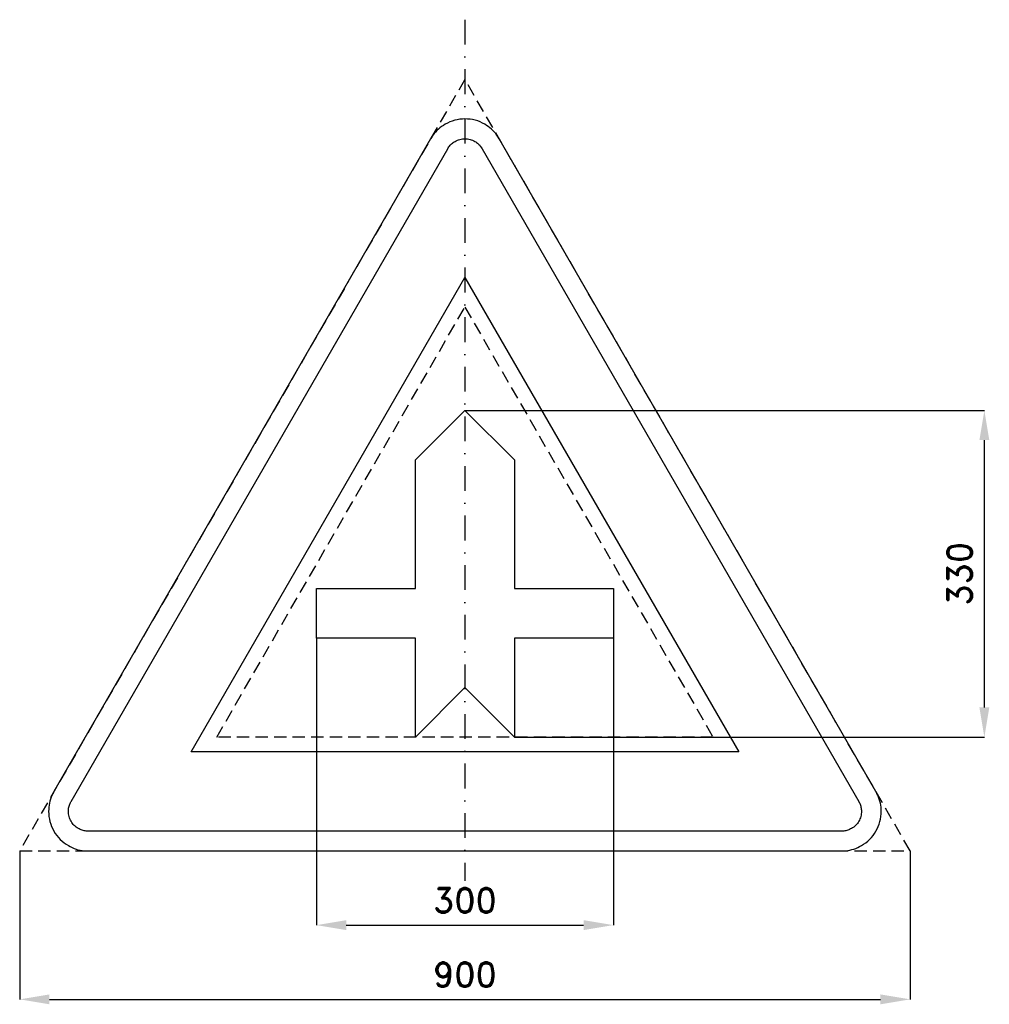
# Model space of a CAD drawing. Header units: millimetres. Extents: x -29 to 951, y -155 to 840.
import ezdxf

# ---------------------------------------------------------------- set-up
doc = ezdxf.new("R2010")
doc.units = ezdxf.units.MM
doc.header["$LTSCALE"] = 5
doc.linetypes.add('ČERCHOVANÁX2', pattern=[2, 1, -0.5, 0, -0.5])
doc.linetypes.add('ČÁRKOVANÁX2', pattern=[1.5, 1, -0.5])
doc.layers.add('Kóty', color=2, linetype='Continuous')
doc.layers.add('Značka', color=7, linetype='Continuous')
doc.styles.get("Standard").update_dxf_attribs({"font": 'romand.shx', "height": 25})
doc.dimstyles.get("Standard").update_dxf_attribs({"dimtxt": 25, "dimasz": 30, "dimexe": 0.18, "dimexo": 0.0625, "dimgap": 12.5, "dimtad": 1, "dimdec": 0, "dimzin": 0, "dimdsep": 46, "dimtxsty": 'Standard', "dimcen": 0.09, "dimadec": 0, "dimazin": 0, "dimtfac": 1, "dimtdec": 0, "dimtofl": 0, "dimtmove": 0, "dimatfit": 3, "dimfxl": 1, "dimtolj": 1, "dimtzin": 0, "dimarcsym": 0})

# ---------------------------------------------------------------- blocks, each defined once
blk = doc.blocks.new('*D0')
at = {"layer": 'Defpoints', "color": 0, "transparency": 16777216}
for p in [(270.72, 215), (570.72, 215), (570.72, -74.94)]:
    blk.add_point(p, dxfattribs=at)
at = {"layer": 'Kóty', "color": 0, "lineweight": -2, "transparency": 16777216}
for p, q in [((270.72, 214.94), (270.72, -75.12)), ((570.72, 214.94), (570.72, -75.12)), ((300.72, -74.94), (540.72, -74.94))]:
    blk.add_line(p, q, dxfattribs=at)
at = {"layer": 'Kóty', "color": 0, "transparency": 16777216}
for points in [[(300.72, -69.94), (300.72, -79.94), (270.72, -74.94)], [(540.72, -69.94), (540.72, -79.94), (570.72, -74.94)]]:
    blk.add_solid(points, dxfattribs=at)
at = {"layer": 'Kóty', "color": 0, "transparency": 16777216, "insert": (420.72, -49.94), "char_height": 25, "attachment_point": 5}
blk.add_mtext('\\A1;300', dxfattribs=at)
blk = doc.blocks.new('*D1')
at = {"layer": 'Defpoints', "color": 0, "transparency": 16777216}
for p in [(-29.28, 0), (870.72, 0), (870.72, -149.94)]:
    blk.add_point(p, dxfattribs=at)
at = {"layer": 'Kóty', "color": 0, "lineweight": -2, "transparency": 16777216}
for p, q in [((-29.28, -0.06), (-29.28, -150.12)), ((870.72, -0.06), (870.72, -150.12)), ((0.72, -149.94), (840.72, -149.94))]:
    blk.add_line(p, q, dxfattribs=at)
at = {"layer": 'Kóty', "color": 0, "transparency": 16777216}
for points in [[(0.72, -144.94), (0.72, -154.94), (-29.28, -149.94)], [(840.72, -144.94), (840.72, -154.94), (870.72, -149.94)]]:
    blk.add_solid(points, dxfattribs=at)
at = {"layer": 'Kóty', "color": 0, "transparency": 16777216, "insert": (420.72, -124.94), "char_height": 25, "attachment_point": 5}
blk.add_mtext('\\A1;900', dxfattribs=at)
blk = doc.blocks.new('*D2')
at = {"layer": 'Defpoints', "color": 0, "transparency": 16777216}
for p in [(420.72, 445), (945.72, 445), (470.72, 115)]:
    blk.add_point(p, dxfattribs=at)
at = {"layer": 'Kóty', "color": 0, "lineweight": -2, "transparency": 16777216}
for p, q in [((420.78, 445), (945.9, 445)), ((945.72, 145), (945.72, 415)), ((470.78, 115), (945.9, 115))]:
    blk.add_line(p, q, dxfattribs=at)
at = {"layer": 'Kóty', "color": 0, "transparency": 16777216}
for points in [[(940.72, 415), (950.72, 415), (945.72, 445)], [(940.72, 145), (950.72, 145), (945.72, 115)]]:
    blk.add_solid(points, dxfattribs=at)
at = {"layer": 'Kóty', "color": 0, "transparency": 16777216, "insert": (920.72, 280), "char_height": 25, "attachment_point": 5, "rotation": 90}
blk.add_mtext('\\A1;330', dxfattribs=at)

msp = doc.modelspace()

# ---------------------------------------------------------------- linework, layer by layer
at = {"layer": 'Značka', "color": 6, "linetype": 'ČERCHOVANÁX2', "lineweight": 25, "ltscale": 5}
msp.add_line((420.72, 839.71), (420.72, -30.29), dxfattribs=at)
at = {"layer": 'Značka', "color": 6, "linetype": 'ČÁRKOVANÁX2', "ltscale": 2.5}
for points in [[(870.72, 0), (420.72, 779.42), (-29.28, 0)], [(169.9, 114.94), (420.72, 549.36), (671.53, 114.94)]]:
    msp.add_lwpolyline(points, close=True, dxfattribs=at)
at = {"layer": 'Značka', "color": 5}
msp.add_lwpolyline([(836.08, 60), (455.36, 719.42), (454.24, 721.19, 0.010748), (453.08, 722.93, 0.055773), (447.54, 729.17, 0.055979), (440.72, 734.06, 0.069561), (431.09, 738.14, 0.069791), (420.72, 739.42, 0.069502), (410.36, 738.12, 0.067732), (400.72, 734.06, 0.055944), (393.86, 729.2, 0.061133), (388.36, 722.93, 0.012257), (387.19, 721.2), (386.08, 719.42), (5.36, 60, 0.003576), (4.38, 58.15, 0.010722), (3.46, 56.27, 0.055711), (0.83, 48.35, 0.055985), (0, 40, 0.069591), (1.29, 29.62, 0.069767), (5.36, 20, 0.069481), (11.67, 11.68, 0.067775), (20, 5.36, 0.055964), (27.65, 1.85, 0.061097), (35.82, 0.22, 0.01224), (37.91, 0.07, 0.004081), (40, 0), (801.43, 0, 0.003581), (803.53, 0.08, 0.010743), (805.62, 0.22, 0.055797), (813.79, 1.9, 0.055991), (821.43, 5.36, 0.069582), (829.78, 11.66, 0.069787), (836.08, 20, 0.069497), (840.13, 29.62, 0.067792), (841.43, 40, 0.055928), (840.65, 48.37, 0.060939), (837.98, 56.27), (837.06, 58.15), (836.08, 60)], format="xyb", dxfattribs=at)
at = {"layer": 'Značka', "color": 1}
msp.add_lwpolyline([(801.43, 20), (40, 20, -0.003586), (38.95, 20.04, -0.010756), (37.91, 20.11, -0.05582), (33.82, 20.95, -0.05597), (30, 22.68, -0.06955), (25.83, 25.83, -0.069786), (22.68, 30, -0.069503), (20.65, 34.81, -0.067814), (20, 40, -0.055933), (20.39, 44.19, -0.060881), (21.73, 48.13, -0.012187), (22.19, 49.07, -0.00406), (22.68, 50), (403.4, 709.42), (403.95, 710.31), (404.54, 711.18, -0.055851), (407.31, 714.3, -0.05603), (410.72, 716.74, -0.069574), (415.53, 718.78, -0.069723), (420.72, 719.42, -0.069439), (425.9, 718.77, -0.067755), (430.72, 716.74, -0.055971), (434.15, 714.31, -0.061159), (436.9, 711.18), (437.48, 710.31), (438.04, 709.42), (818.76, 50), (819.24, 49.07), (819.71, 48.13, -0.055637), (821.02, 44.18, -0.055928), (821.43, 40, -0.069571), (820.79, 34.81, -0.069825), (818.76, 30, -0.069532), (815.6, 25.84, -0.067733), (811.43, 22.68, -0.055923), (807.61, 20.93, -0.061121), (803.53, 20.11, -0.012253), (802.48, 20.04, -0.004086), (801.43, 20)], format="xyb", dxfattribs=at)
msp.add_lwpolyline([(143.92, 100), (420.72, 579.42), (697.51, 100), (143.92, 100)], dxfattribs=at)
at = {"layer": 'Značka', "color": 5}
msp.add_lwpolyline([(470.72, 395), (470.72, 265), (570.72, 265), (570.72, 215), (470.72, 215), (470.72, 115), (420.72, 165), (370.72, 115), (370.72, 215), (270.72, 215), (270.72, 265), (370.72, 265), (370.72, 395), (420.72, 445), (470.72, 395)], dxfattribs=at)

# ---------------------------------------------------------------- dimensions: what is measured, and where the dimension line sits
at = {"layer": 'Kóty'}
dim = msp.add_linear_dim(base=(945.72, 445), p1=(470.72, 115), p2=(420.72, 445), angle=90, dimstyle='Standard', dxfattribs=at)
dim.commit()
dim.dimension.update_dxf_attribs({"geometry": '*D2', "text_midpoint": (920.72, 280)})
for base, p1, p2, picture, middle in [((570.72, -74.94), (270.72, 215), (570.72, 215), '*D0', (420.72, -49.94)), ((870.72, -149.94), (-29.28, 0), (870.72, 0), '*D1', (420.72, -124.94))]:
    dim = msp.add_linear_dim(base=base, p1=p1, p2=p2, dimstyle='Standard', dxfattribs=at)
    dim.commit()
    dim.dimension.update_dxf_attribs({"geometry": picture, "text_midpoint": middle})

doc.saveas('drawing.dxf')
